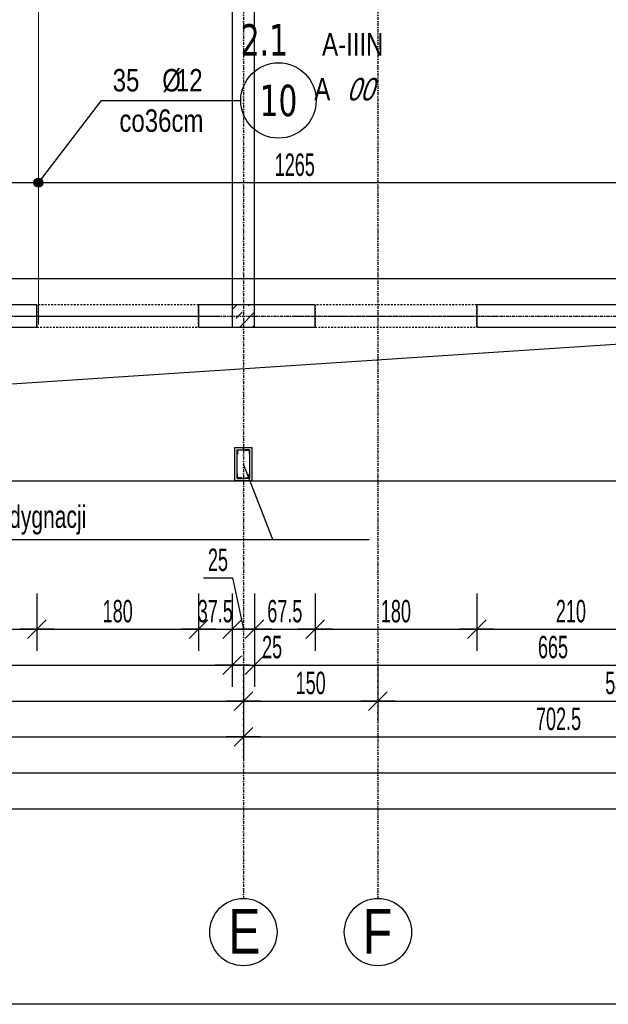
# Model space of a CAD drawing. Header units: millimetres. Extents: x 7622 to 25843, y -22705 to -15125.
# Tile 27 of 45: x 13667 to 14323, y -18421 to -17324. Entities that reach past the tile are written whole.
import ezdxf
from ezdxf.enums import TextEntityAlignment as Align

# ---------------------------------------------------------------- set-up
doc = ezdxf.new("R2010")
doc.units = ezdxf.units.MM
doc.header["$LTSCALE"] = 10
doc.linetypes.add('MO', pattern=[0.7, 0.35, -0.17, 0.01, -0.17])
doc.linetypes.add('MP', pattern=[0.36, 0.2, -0.16])
doc.layers.add('BA_obw', color=230, linetype='Continuous', plot=False)
doc.layers.add('BZ_pom', color=6, linetype='Continuous', plot=False)
for name, color, linetype in [('BA_prg', 3, 'Continuous'), ('BA_szr', 1, 'Continuous'), ('BA_wym', 1, 'Continuous'), ('BD_lpm', 1, 'MP'), ('BD_osm', 1, 'MO'), ('BD_txs', 2, 'Continuous'), ('BD_wic', 1, 'Continuous'), ('BD_wig', 3, 'Continuous'), ('BZ_odn', 1, 'Continuous'), ('BZ_opi1', 7, 'Continuous'), ('BZ_opi2', 4, 'Continuous'), ('BZ_P_wid', 3, 'Continuous'), ('BZ_txs', 2, 'Continuous'), ('BZ_wym', 1, 'Continuous')]:
    doc.layers.add(name, color=color, linetype=linetype)
doc.styles.add('BIKTBG', font='tahoma.ttf', dxfattribs={"width": 0.85})
doc.styles.add('BIKTS', font='bikromsw.shx', dxfattribs={"width": 0.8})
doc.styles.add('BIKWYM', font='bikromsw.shx', dxfattribs={"width": 0.6})
doc.dimstyles.new('BA_KR_100_cm', dxfattribs={"dimtxt": 25, "dimasz": 1.666667, "dimexe": 24, "dimexo": 0, "dimgap": 0, "dimtad": 0, "dimdec": 1, "dimrnd": 0.5, "dimzin": 9, "dimdsep": 46, "dimtxsty": 'BIKWYM', "dimblk": 'WYM-KR', "dimcen": 0, "dimdle": 20, "dimclrd": 256, "dimclre": 256, "dimclrt": 2, "dimadec": 0, "dimazin": 0, "dimtfac": 0.033333, "dimtdec": 1, "dimtmove": 0, "dimatfit": 3, "dimldrblk": 'WYM-KR', "dimfxl": 25, "dimfxlon": 1, "dimtvp": 0.8, "dimtolj": 1, "dimarcsym": 0})
doc.dimstyles.new('BZ_KP_100_cm', dxfattribs={"dimtxt": 25, "dimasz": 1.666667, "dimexe": 24, "dimexo": 0, "dimgap": 0, "dimtad": 0, "dimdec": 1, "dimrnd": 0.5, "dimzin": 9, "dimdsep": 46, "dimtxsty": 'BIKWYM', "dimblk": 'WYM-KR', "dimblk1": 'WYM-KP', "dimblk2": 'WYM-KP', "dimsah": 1, "dimcen": 0, "dimdle": 20, "dimclrd": 256, "dimclre": 256, "dimclrt": 7, "dimadec": 0, "dimazin": 0, "dimtfac": 0.033333, "dimtdec": 1, "dimtmove": 0, "dimatfit": 3, "dimldrblk": 'WYM-KP', "dimfxl": 1, "dimtvp": 0.8, "dimtolj": 1, "dimarcsym": 0})
doc.dimstyles.new('BZ_ST_100_cm', dxfattribs={"dimtxt": 25, "dimasz": 1.666667, "dimexe": 24, "dimexo": 0, "dimgap": 0, "dimtad": 0, "dimdec": 1, "dimrnd": 0.5, "dimdsep": 46, "dimtxsty": 'BIKWYM', "dimblk": 'WYM-ST', "dimcen": 0, "dimdle": 20, "dimclrd": 256, "dimclre": 256, "dimclrt": 7, "dimadec": 0, "dimazin": 0, "dimtfac": 0.033333, "dimtdec": 1, "dimtix": 1, "dimtmove": 2, "dimatfit": 3, "dimldrblk": 'WYM-ST', "dimfxl": 25, "dimfxlon": 1, "dimtvp": 0.8, "dimtolj": 1, "dimtzin": 0, "dimarcsym": 0})

# ---------------------------------------------------------------- blocks, each defined once
blk = doc.blocks.new('WYM-ST')
blk.add_hatch(color=256).paths.add_polyline_path([(-13, 2.88), (0, 0), (-13, -2.88)])
blk.add_lwpolyline([(0, 0), (-13, 2.88), (-13, -2.88), (0, 0)])
blk = doc.blocks.new('*D195')
at = {"layer": 'BA_wym', "lineweight": -2}
for p, q in [((13328.6, -17480.4), (13328.6, -17529.4)), ((14593.6, -17480.4), (14593.6, -17529.4)), ((14591.9, -17505.4), (13330.3, -17505.4))]:
    blk.add_line(p, q, dxfattribs=at)
at = {"layer": 'Defpoints', "color": 0}
for p in [(13328.6, -16344.3), (14593.6, -16588.8), (13328.6, -17505.4)]:
    blk.add_point(p, dxfattribs=at)
at = {"layer": 'BA_wym', "lineweight": -2, "xscale": 1.666666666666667, "yscale": 1.666666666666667, "zscale": 1.666666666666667, "rotation": 180}
blk.add_blockref('WYM-ST', (13328.6, -17505.4), dxfattribs=at)
at = {"layer": 'BA_wym', "lineweight": -2, "xscale": 1.666666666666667, "yscale": 1.666666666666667, "zscale": 1.666666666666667}
blk.add_blockref('WYM-ST', (14593.6, -17505.4), dxfattribs=at)
at = {"layer": 'BA_wym', "color": 7, "insert": (13973.4, -17485.4), "char_height": 25, "attachment_point": 5, "style": 'BIKWYM'}
blk.add_mtext('\\A1;1265', dxfattribs=at)
blk = doc.blocks.new('WYM-KR')
at = {"linetype": 'ByBlock'}
blk.add_line((11.52, 0), (-11.52, 0), dxfattribs=at)
at = {"color": 7, "linetype": 'ByBlock'}
blk.add_line((6.24, 6.24), (-6.24, -6.24), dxfattribs=at)
blk = doc.blocks.new('*D272')
at = {"layer": 'BA_wym', "lineweight": -2}
for p, q in [((13556.1, -17962.8), (13556.1, -18026.8)), ((13686.1, -17962.8), (13686.1, -18026.8)), ((13557.8, -18002.8), (13684.4, -18002.8))]:
    blk.add_line(p, q, dxfattribs=at)
at = {"layer": 'Defpoints', "color": 0}
for p in [(13556.1, -17666.3), (13686.1, -17666.3), (13686.1, -18002.8)]:
    blk.add_point(p, dxfattribs=at)
at = {"layer": 'BA_wym', "lineweight": -2, "xscale": 1.666666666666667, "yscale": 1.666666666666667, "zscale": 1.666666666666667, "rotation": 180}
blk.add_blockref('WYM-KR', (13556.1, -18002.8), dxfattribs=at)
at = {"layer": 'BA_wym', "lineweight": -2, "xscale": 1.666666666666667, "yscale": 1.666666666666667, "zscale": 1.666666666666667}
blk.add_blockref('WYM-KR', (13686.1, -18002.8), dxfattribs=at)
at = {"layer": 'BA_wym', "color": 2, "insert": (13621.1, -17982.8), "char_height": 25, "attachment_point": 5, "style": 'BIKWYM'}
blk.add_mtext('\\A1;130', dxfattribs=at)
blk = doc.blocks.new('*D273')
at = {"layer": 'BA_wym', "lineweight": -2}
for p, q in [((13686.1, -17962.8), (13686.1, -18026.8)), ((13866.1, -17962.8), (13866.1, -18026.8)), ((13687.8, -18002.8), (13864.4, -18002.8))]:
    blk.add_line(p, q, dxfattribs=at)
at = {"layer": 'Defpoints', "color": 0}
for p in [(13686.1, -17666.3), (13866.1, -17666.3), (13866.1, -18002.8)]:
    blk.add_point(p, dxfattribs=at)
at = {"layer": 'BA_wym', "lineweight": -2, "xscale": 1.666666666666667, "yscale": 1.666666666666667, "zscale": 1.666666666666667, "rotation": 180}
blk.add_blockref('WYM-KR', (13686.1, -18002.8), dxfattribs=at)
at = {"layer": 'BA_wym', "lineweight": -2, "xscale": 1.666666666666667, "yscale": 1.666666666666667, "zscale": 1.666666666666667}
blk.add_blockref('WYM-KR', (13866.1, -18002.8), dxfattribs=at)
at = {"layer": 'BA_wym', "color": 2, "insert": (13776.1, -17982.8), "char_height": 25, "attachment_point": 5, "style": 'BIKWYM'}
blk.add_mtext('\\A1;180', dxfattribs=at)
blk = doc.blocks.new('*D274')
at = {"layer": 'BA_wym', "lineweight": -2}
for p, q in [((13866.1, -17962.8), (13866.1, -18026.8)), ((13903.6, -17962.8), (13903.6, -18026.8)), ((13864.4, -18002.8), (13862.8, -18002.8)), ((13866.1, -18002.8), (13903.6, -18002.8)), ((13905.3, -18002.8), (13906.9, -18002.8))]:
    blk.add_line(p, q, dxfattribs=at)
at = {"layer": 'Defpoints', "color": 0}
for p in [(13866.1, -17666.3), (13903.6, -17665), (13903.6, -18002.8)]:
    blk.add_point(p, dxfattribs=at)
at = {"layer": 'BA_wym', "lineweight": -2, "xscale": 1.666666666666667, "yscale": 1.666666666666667, "zscale": 1.666666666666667}
blk.add_blockref('WYM-KR', (13866.1, -18002.8), dxfattribs=at)
at = {"layer": 'BA_wym', "lineweight": -2, "xscale": 1.666666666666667, "yscale": 1.666666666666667, "zscale": 1.666666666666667, "rotation": 180}
blk.add_blockref('WYM-KR', (13903.6, -18002.8), dxfattribs=at)
at = {"layer": 'BA_wym', "color": 2, "insert": (13884.8, -17982.8), "char_height": 25, "attachment_point": 5, "style": 'BIKWYM'}
blk.add_mtext('\\A1;37.5', dxfattribs=at)
blk = doc.blocks.new('*D275')
at = {"layer": 'BA_wym', "lineweight": -2}
for p, q in [((13871.6, -17945.6), (13904, -17945.6)), ((13904, -17945.6), (13916.1, -18002.8)), ((13903.6, -17962.8), (13903.6, -18026.8)), ((13928.6, -17962.8), (13928.6, -18026.8)), ((13905.3, -18002.8), (13926.9, -18002.8))]:
    blk.add_line(p, q, dxfattribs=at)
at = {"layer": 'Defpoints', "color": 0}
for p in [(13903.6, -17665), (13928.6, -17666.3), (13928.6, -18002.8)]:
    blk.add_point(p, dxfattribs=at)
at = {"layer": 'BA_wym', "lineweight": -2, "xscale": 1.666666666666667, "yscale": 1.666666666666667, "zscale": 1.666666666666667, "rotation": 180}
blk.add_blockref('WYM-KR', (13903.6, -18002.8), dxfattribs=at)
at = {"layer": 'BA_wym', "lineweight": -2, "xscale": 1.666666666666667, "yscale": 1.666666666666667, "zscale": 1.666666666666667}
blk.add_blockref('WYM-KR', (13928.6, -18002.8), dxfattribs=at)
at = {"layer": 'BA_wym', "color": 2, "insert": (13887.8, -17925.6), "char_height": 25, "attachment_point": 5, "style": 'BIKWYM'}
blk.add_mtext('\\A1;25', dxfattribs=at)
blk = doc.blocks.new('*D276')
at = {"layer": 'BA_wym', "lineweight": -2}
for p, q in [((13928.6, -17962.8), (13928.6, -18026.8)), ((13996.1, -17962.8), (13996.1, -18026.8)), ((13930.3, -18002.8), (13994.4, -18002.8))]:
    blk.add_line(p, q, dxfattribs=at)
at = {"layer": 'Defpoints', "color": 0}
for p in [(13928.6, -17666.3), (13996.1, -17666.3), (13996.1, -18002.8)]:
    blk.add_point(p, dxfattribs=at)
at = {"layer": 'BA_wym', "lineweight": -2, "xscale": 1.666666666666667, "yscale": 1.666666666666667, "zscale": 1.666666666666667, "rotation": 180}
blk.add_blockref('WYM-KR', (13928.6, -18002.8), dxfattribs=at)
at = {"layer": 'BA_wym', "lineweight": -2, "xscale": 1.666666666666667, "yscale": 1.666666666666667, "zscale": 1.666666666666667}
blk.add_blockref('WYM-KR', (13996.1, -18002.8), dxfattribs=at)
at = {"layer": 'BA_wym', "color": 2, "insert": (13962.3, -17982.8), "char_height": 25, "attachment_point": 5, "style": 'BIKWYM'}
blk.add_mtext('\\A1;67.5', dxfattribs=at)
blk = doc.blocks.new('*D277')
at = {"layer": 'BA_wym', "lineweight": -2}
for p, q in [((13996.1, -17962.8), (13996.1, -18026.8)), ((14176.1, -17962.8), (14176.1, -18026.8)), ((13997.8, -18002.8), (14174.4, -18002.8))]:
    blk.add_line(p, q, dxfattribs=at)
at = {"layer": 'Defpoints', "color": 0}
for p in [(13996.1, -17666.3), (14176.1, -17666.3), (14176.1, -18002.8)]:
    blk.add_point(p, dxfattribs=at)
at = {"layer": 'BA_wym', "lineweight": -2, "xscale": 1.666666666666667, "yscale": 1.666666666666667, "zscale": 1.666666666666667, "rotation": 180}
blk.add_blockref('WYM-KR', (13996.1, -18002.8), dxfattribs=at)
at = {"layer": 'BA_wym', "lineweight": -2, "xscale": 1.666666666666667, "yscale": 1.666666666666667, "zscale": 1.666666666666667}
blk.add_blockref('WYM-KR', (14176.1, -18002.8), dxfattribs=at)
at = {"layer": 'BA_wym', "color": 2, "insert": (14086.1, -17982.8), "char_height": 25, "attachment_point": 5, "style": 'BIKWYM'}
blk.add_mtext('\\A1;180', dxfattribs=at)
blk = doc.blocks.new('*D278')
at = {"layer": 'BA_wym', "lineweight": -2}
for p, q in [((14176.1, -17962.8), (14176.1, -18026.8)), ((14386.1, -17962.8), (14386.1, -18026.8)), ((14177.8, -18002.8), (14384.4, -18002.8))]:
    blk.add_line(p, q, dxfattribs=at)
at = {"layer": 'Defpoints', "color": 0}
for p in [(14176.1, -17666.3), (14386.1, -17666.3), (14386.1, -18002.8)]:
    blk.add_point(p, dxfattribs=at)
at = {"layer": 'BA_wym', "lineweight": -2, "xscale": 1.666666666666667, "yscale": 1.666666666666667, "zscale": 1.666666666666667, "rotation": 180}
blk.add_blockref('WYM-KR', (14176.1, -18002.8), dxfattribs=at)
at = {"layer": 'BA_wym', "lineweight": -2, "xscale": 1.666666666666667, "yscale": 1.666666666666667, "zscale": 1.666666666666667}
blk.add_blockref('WYM-KR', (14386.1, -18002.8), dxfattribs=at)
at = {"layer": 'BA_wym', "color": 2, "insert": (14281.1, -17982.8), "char_height": 25, "attachment_point": 5, "style": 'BIKWYM'}
blk.add_mtext('\\A1;210', dxfattribs=at)
blk = doc.blocks.new('*D287')
at = {"layer": 'BA_wym', "lineweight": -2}
for p, q in [((13328.6, -18002.8), (13328.6, -18066.8)), ((13903.6, -18002.8), (13903.6, -18066.8)), ((13330.3, -18042.8), (13901.9, -18042.8))]:
    blk.add_line(p, q, dxfattribs=at)
at = {"layer": 'Defpoints', "color": 0}
for p in [(13328.6, -17641.3), (13903.6, -17641.3), (13903.6, -18042.8)]:
    blk.add_point(p, dxfattribs=at)
at = {"layer": 'BA_wym', "lineweight": -2, "xscale": 1.666666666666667, "yscale": 1.666666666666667, "zscale": 1.666666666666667, "rotation": 180}
blk.add_blockref('WYM-KR', (13328.6, -18042.8), dxfattribs=at)
at = {"layer": 'BA_wym', "lineweight": -2, "xscale": 1.666666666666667, "yscale": 1.666666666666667, "zscale": 1.666666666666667}
blk.add_blockref('WYM-KR', (13903.6, -18042.8), dxfattribs=at)
at = {"layer": 'BA_wym', "color": 2, "insert": (13616.1, -18022.8), "char_height": 25, "attachment_point": 5, "style": 'BIKWYM'}
blk.add_mtext('\\A1;575', dxfattribs=at)
blk = doc.blocks.new('*D288')
at = {"layer": 'BA_wym', "lineweight": -2}
for p, q in [((13903.6, -18002.8), (13903.6, -18066.8)), ((13928.6, -18002.8), (13928.6, -18066.8)), ((13901.9, -18042.8), (13900.3, -18042.8)), ((13903.6, -18042.8), (13928.6, -18042.8)), ((13930.3, -18042.8), (13964.3, -18042.8))]:
    blk.add_line(p, q, dxfattribs=at)
at = {"layer": 'Defpoints', "color": 0}
for p in [(13903.6, -17641.3), (13928.6, -17641.3), (13928.6, -18042.8)]:
    blk.add_point(p, dxfattribs=at)
at = {"layer": 'BA_wym', "lineweight": -2, "xscale": 1.666666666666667, "yscale": 1.666666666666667, "zscale": 1.666666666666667}
blk.add_blockref('WYM-KR', (13903.6, -18042.8), dxfattribs=at)
at = {"layer": 'BA_wym', "lineweight": -2, "xscale": 1.666666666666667, "yscale": 1.666666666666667, "zscale": 1.666666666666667, "rotation": 180}
blk.add_blockref('WYM-KR', (13928.6, -18042.8), dxfattribs=at)
at = {"layer": 'BA_wym', "color": 2, "insert": (13948.1, -18022.8), "char_height": 25, "attachment_point": 5, "style": 'BIKWYM'}
blk.add_mtext('\\A1;25', dxfattribs=at)
blk = doc.blocks.new('*D289')
at = {"layer": 'BA_wym', "lineweight": -2}
for p, q in [((13928.6, -18002.8), (13928.6, -18066.8)), ((14593.6, -18002.8), (14593.6, -18066.8)), ((13930.3, -18042.8), (14591.9, -18042.8))]:
    blk.add_line(p, q, dxfattribs=at)
at = {"layer": 'Defpoints', "color": 0}
for p in [(13928.6, -17641.3), (14593.6, -17837.3), (14593.6, -18042.8)]:
    blk.add_point(p, dxfattribs=at)
at = {"layer": 'BA_wym', "lineweight": -2, "xscale": 1.666666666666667, "yscale": 1.666666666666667, "zscale": 1.666666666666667, "rotation": 180}
blk.add_blockref('WYM-KR', (13928.6, -18042.8), dxfattribs=at)
at = {"layer": 'BA_wym', "lineweight": -2, "xscale": 1.666666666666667, "yscale": 1.666666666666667, "zscale": 1.666666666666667}
blk.add_blockref('WYM-KR', (14593.6, -18042.8), dxfattribs=at)
at = {"layer": 'BA_wym', "color": 2, "insert": (14261.1, -18022.8), "char_height": 25, "attachment_point": 5, "style": 'BIKWYM'}
blk.add_mtext('\\A1;665', dxfattribs=at)
blk = doc.blocks.new('*D295')
at = {"layer": 'BA_wym', "lineweight": -2}
for p, q in [((13316.1, -18042.8), (13316.1, -18106.8)), ((13916.1, -18042.8), (13916.1, -18106.8)), ((13317.8, -18082.8), (13914.4, -18082.8))]:
    blk.add_line(p, q, dxfattribs=at)
at = {"layer": 'Defpoints', "color": 0}
for p in [(13316.1, -17666.3), (13916.1, -17666.3), (13916.1, -18082.8)]:
    blk.add_point(p, dxfattribs=at)
at = {"layer": 'BA_wym', "lineweight": -2, "xscale": 1.666666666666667, "yscale": 1.666666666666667, "zscale": 1.666666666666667, "rotation": 180}
blk.add_blockref('WYM-KR', (13316.1, -18082.8), dxfattribs=at)
at = {"layer": 'BA_wym', "lineweight": -2, "xscale": 1.666666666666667, "yscale": 1.666666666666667, "zscale": 1.666666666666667}
blk.add_blockref('WYM-KR', (13916.1, -18082.8), dxfattribs=at)
at = {"layer": 'BA_wym', "color": 2, "insert": (13616.1, -18062.8), "char_height": 25, "attachment_point": 5, "style": 'BIKWYM'}
blk.add_mtext('\\A1;600', dxfattribs=at)
blk = doc.blocks.new('*D296')
at = {"layer": 'BA_wym', "lineweight": -2}
for p, q in [((13916.1, -18042.8), (13916.1, -18106.8)), ((14066.1, -18042.8), (14066.1, -18106.8)), ((13917.8, -18082.8), (14064.4, -18082.8))]:
    blk.add_line(p, q, dxfattribs=at)
at = {"layer": 'Defpoints', "color": 0}
for p in [(14066.1, -17560.7), (13916.1, -17666.3), (14066.1, -18082.8)]:
    blk.add_point(p, dxfattribs=at)
at = {"layer": 'BA_wym', "lineweight": -2, "xscale": 1.666666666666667, "yscale": 1.666666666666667, "zscale": 1.666666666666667, "rotation": 180}
blk.add_blockref('WYM-KR', (13916.1, -18082.8), dxfattribs=at)
at = {"layer": 'BA_wym', "lineweight": -2, "xscale": 1.666666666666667, "yscale": 1.666666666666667, "zscale": 1.666666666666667}
blk.add_blockref('WYM-KR', (14066.1, -18082.8), dxfattribs=at)
at = {"layer": 'BA_wym', "color": 2, "insert": (13991.1, -18062.8), "char_height": 25, "attachment_point": 5, "style": 'BIKWYM'}
blk.add_mtext('\\A1;150', dxfattribs=at)
blk = doc.blocks.new('*D297')
at = {"layer": 'BA_wym', "lineweight": -2}
for p, q in [((14066.1, -18042.8), (14066.1, -18106.8)), ((14606.1, -18042.8), (14606.1, -18106.8)), ((14067.8, -18082.8), (14604.4, -18082.8))]:
    blk.add_line(p, q, dxfattribs=at)
at = {"layer": 'Defpoints', "color": 0}
for p in [(14066.1, -17666.5), (14606.1, -17670.5), (14606.1, -18082.8)]:
    blk.add_point(p, dxfattribs=at)
at = {"layer": 'BA_wym', "lineweight": -2, "xscale": 1.666666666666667, "yscale": 1.666666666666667, "zscale": 1.666666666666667, "rotation": 180}
blk.add_blockref('WYM-KR', (14066.1, -18082.8), dxfattribs=at)
at = {"layer": 'BA_wym', "lineweight": -2, "xscale": 1.666666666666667, "yscale": 1.666666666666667, "zscale": 1.666666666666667}
blk.add_blockref('WYM-KR', (14606.1, -18082.8), dxfattribs=at)
at = {"layer": 'BA_wym', "color": 2, "insert": (14336.1, -18062.8), "char_height": 25, "attachment_point": 5, "style": 'BIKWYM'}
blk.add_mtext('\\A1;540', dxfattribs=at)
blk = doc.blocks.new('*D301')
at = {"layer": 'BA_wym', "lineweight": -2}
for p, q in [((13316.1, -18082.8), (13316.1, -18146.8)), ((13916.1, -18082.8), (13916.1, -18146.8)), ((13317.8, -18122.8), (13914.4, -18122.8))]:
    blk.add_line(p, q, dxfattribs=at)
at = {"layer": 'Defpoints', "color": 0}
for p in [(13316.1, -17688.4), (13916.1, -17800.3), (13916.1, -18122.8)]:
    blk.add_point(p, dxfattribs=at)
at = {"layer": 'BA_wym', "lineweight": -2, "xscale": 1.666666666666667, "yscale": 1.666666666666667, "zscale": 1.666666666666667, "rotation": 180}
blk.add_blockref('WYM-KR', (13316.1, -18122.8), dxfattribs=at)
at = {"layer": 'BA_wym', "lineweight": -2, "xscale": 1.666666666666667, "yscale": 1.666666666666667, "zscale": 1.666666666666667}
blk.add_blockref('WYM-KR', (13916.1, -18122.8), dxfattribs=at)
at = {"layer": 'BA_wym', "color": 2, "insert": (13616.1, -18102.8), "char_height": 25, "attachment_point": 5, "style": 'BIKWYM'}
blk.add_mtext('\\A1;600', dxfattribs=at)
blk = doc.blocks.new('*D302')
at = {"layer": 'BA_wym', "lineweight": -2}
for p, q in [((13916.1, -18082.8), (13916.1, -18146.8)), ((14618.6, -18082.8), (14618.6, -18146.8)), ((13917.8, -18122.8), (14616.9, -18122.8))]:
    blk.add_line(p, q, dxfattribs=at)
at = {"layer": 'Defpoints', "color": 0}
for p in [(13916.1, -17800.3), (14618.6, -17837.3), (14618.6, -18122.8)]:
    blk.add_point(p, dxfattribs=at)
at = {"layer": 'BA_wym', "lineweight": -2, "xscale": 1.666666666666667, "yscale": 1.666666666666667, "zscale": 1.666666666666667, "rotation": 180}
blk.add_blockref('WYM-KR', (13916.1, -18122.8), dxfattribs=at)
at = {"layer": 'BA_wym', "lineweight": -2, "xscale": 1.666666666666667, "yscale": 1.666666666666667, "zscale": 1.666666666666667}
blk.add_blockref('WYM-KR', (14618.6, -18122.8), dxfattribs=at)
at = {"layer": 'BA_wym', "color": 2, "insert": (14267.3, -18102.8), "char_height": 25, "attachment_point": 5, "style": 'BIKWYM'}
blk.add_mtext('\\A1;702.5', dxfattribs=at)
blk = doc.blocks.new('*D304')
at = {"layer": 'BA_wym', "lineweight": -2}
for p, q in [((12038.6, -18122.8), (12038.6, -18186.8)), ((14593.6, -18122.8), (14593.6, -18186.8)), ((12040.3, -18162.8), (14591.9, -18162.8))]:
    blk.add_line(p, q, dxfattribs=at)
at = {"layer": 'Defpoints', "color": 0}
for p in [(12038.6, -17837.3), (14593.6, -17837.3), (14593.6, -18162.8)]:
    blk.add_point(p, dxfattribs=at)
at = {"layer": 'BA_wym', "lineweight": -2, "xscale": 1.666666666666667, "yscale": 1.666666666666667, "zscale": 1.666666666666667, "rotation": 180}
blk.add_blockref('WYM-KR', (12038.6, -18162.8), dxfattribs=at)
at = {"layer": 'BA_wym', "lineweight": -2, "xscale": 1.666666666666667, "yscale": 1.666666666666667, "zscale": 1.666666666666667}
blk.add_blockref('WYM-KR', (14593.6, -18162.8), dxfattribs=at)
at = {"layer": 'BA_wym', "color": 2, "insert": (13316.1, -18142.8), "char_height": 25, "attachment_point": 5, "style": 'BIKWYM'}
blk.add_mtext('\\A1;2555', dxfattribs=at)
blk = doc.blocks.new('*D306')
at = {"layer": 'BA_wym', "lineweight": -2}
for p, q in [((12013.6, -18162.8), (12013.6, -18226.8)), ((14618.6, -18162.8), (14618.6, -18226.8)), ((12015.3, -18202.8), (14616.9, -18202.8))]:
    blk.add_line(p, q, dxfattribs=at)
at = {"layer": 'Defpoints', "color": 0}
for p in [(12013.6, -17837.3), (14618.6, -17837.3), (14618.6, -18202.8)]:
    blk.add_point(p, dxfattribs=at)
at = {"layer": 'BA_wym', "lineweight": -2, "xscale": 1.666666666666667, "yscale": 1.666666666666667, "zscale": 1.666666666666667, "rotation": 180}
blk.add_blockref('WYM-KR', (12013.6, -18202.8), dxfattribs=at)
at = {"layer": 'BA_wym', "lineweight": -2, "xscale": 1.666666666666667, "yscale": 1.666666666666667, "zscale": 1.666666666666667}
blk.add_blockref('WYM-KR', (14618.6, -18202.8), dxfattribs=at)
at = {"layer": 'BA_wym', "color": 2, "insert": (13316.1, -18182.8), "char_height": 25, "attachment_point": 5, "style": 'BIKWYM'}
blk.add_mtext('\\A1;2605', dxfattribs=at)
blk = doc.blocks.new('WYM-KP')
blk.add_hatch(color=256).paths.add_polyline_path([(3, 0, 1), (-3, 0, 1)])
blk.add_circle((0, 0), 3)
blk = doc.blocks.new('bik_BlkOpPret', base_point=(1524.5, 7050.3))
at = {"layer": 'BZ_opi1', "style": 'BIKTS', "width": 0.6}
for tag, p in [('SZTUK', (1533.8, 7057.8)), ('PRZEDR_FI', (1554.7, 7057.8)), ('PRZEKROJ', (1563.3, 7057.8)), ('DLUGOSC', (1568.6, 7024)), ('PRZEDR_L', (1533.8, 7024)), ('UWAGA', (1533.8, 6997.8))]:
    blk.add_attdef(tag, p, '', height=18.8, dxfattribs=at)
at = {"layer": 'BZ_opi2', "style": 'BIKTBG', "width": 0.6}
blk.add_attdef('NUMER', text='', height=26.2, dxfattribs=at).set_placement((1620.8, 7050.3), align=Align.MIDDLE_CENTER)
at = {"layer": 'BZ_pom', "width": 0.6}
for tag, p, height, style in [('POZYCJA', (1589.3, 7087.8), 26.2, 'BIKTBG'), ('GATUNEK', (1630.2, 7087.8), 18.8, 'BIKTS'), ('METODA_L', (1639.1, 7050.3), 18.8, 'BIKTS'), ('EURO_KOD', (1663.7, 7050.3), 18.8, 'BIKTS')]:
    blk.add_attdef(tag, p, '', height=height, dxfattribs=dict(at, style=style))
at = {"layer": 'BZ_wym', "width": 0.6}
for tag, p, height, style, flags in [('PRZEDR_NR', (1533.8, 6969.6), 26.2, 'BIKTBG', 1), ('PRZEDR_SZT', (1533.8, 6941.5), 18.8, 'BIKTS', 1), ('TYP_PRETA', (1533.8, 6913.4), 18.8, 'BIKTS', 3), ('EURO_KOD_SEGMENTY', (1567.6, 6885.3), 18.8, 'BIKTS', 3), ('HAK_1', (1533.8, 6857.1), 18.8, 'BIKTS', 3), ('HAK_2', (1533.8, 6829), 18.8, 'BIKTS', 3), ('ID', (1533.8, 6800.9), 18.8, 'BIKTS', 3), ('ID_C', (1533.8, 6772.8), 18.8, 'BIKTS', 3), ('b_atr_0', (1533.8, 6744.6), 18.8, 'BIKTS', 3)]:
    blk.add_attdef(tag, p, '', height=height, dxfattribs=dict(at, style=style, flags=flags))
blk = doc.blocks.new('*D376')
at = {"layer": 'BA_wym', "lineweight": -2}
for p, q in [((12038.6, -17637.5), (12038.6, -17588.5)), ((14593.6, -17637.5), (14593.6, -17588.5)), ((14591.9, -17612.5), (12040.3, -17612.5))]:
    blk.add_line(p, q, dxfattribs=at)
at = {"layer": 'Defpoints', "color": 0}
for p in [(12038.6, -17612.5), (12038.6, -17641.3), (14593.6, -17641.3)]:
    blk.add_point(p, dxfattribs=at)
at = {"layer": 'BA_wym', "lineweight": -2, "xscale": 1.666666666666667, "yscale": 1.666666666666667, "zscale": 1.666666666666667, "rotation": 180}
blk.add_blockref('WYM-ST', (12038.6, -17612.5), dxfattribs=at)
at = {"layer": 'BA_wym', "lineweight": -2, "xscale": 1.666666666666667, "yscale": 1.666666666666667, "zscale": 1.666666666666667}
blk.add_blockref('WYM-ST', (14593.6, -17612.5), dxfattribs=at)
at = {"layer": 'BA_wym', "color": 7, "insert": (13373.7, -17592.5), "char_height": 25, "attachment_point": 5, "style": 'BIKWYM'}
blk.add_mtext('\\A1;2555', dxfattribs=at)

msp = doc.modelspace()

# ---------------------------------------------------------------- hatches: boundary and pattern name
at = {"layer": 'BA_szr'}
h = msp.add_hatch(dxfattribs=at)
h.set_pattern_fill('BIK_ZELBET', color=256, scale=100, angle=45, pattern_type=2)
h.set_pattern_definition([(45, (2289.82, -18710.161), (-14.142136, 14.142136), []), (45, (2282.75, -18703.09), (-14.142136, 14.142136), [10, -10])])
h.paths.add_polyline_path([(13903.6, -17666.31), (13928.6, -17666.31), (13928.6, -17641.31), (13903.6, -17641.31)])

# ---------------------------------------------------------------- linework, layer by layer
at = {"layer": 'BA_obw'}
msp.add_lwpolyline([(11523.38, -15125.37), (15730.92, -15125.37), (15730.92, -18420.68), (11523.38, -18420.68)], close=True, dxfattribs=at)
at = {"layer": 'BA_prg', "color": 8}
for points in [[(13909.1, -17802.81), (13914.1, -17802.81), (13914.1, -17803.06, -0.4142136), (13913.75, -17803.41), (13910.4, -17803.41, 0.4142136), (13909.7, -17804.11), (13909.7, -17807.46, -0.4142136), (13909.35, -17807.81), (13909.1, -17807.81)], [(13923.1, -17802.81), (13918.1, -17802.81), (13918.1, -17803.06, 0.4142136), (13918.45, -17803.41), (13921.8, -17803.41, -0.4142136), (13922.5, -17804.11), (13922.5, -17807.46, 0.4142136), (13922.85, -17807.81), (13923.1, -17807.81)], [(13909.1, -17834.81), (13914.1, -17834.81), (13914.1, -17834.56, 0.4142136), (13913.75, -17834.21), (13910.4, -17834.21, -0.4142136), (13909.7, -17833.51), (13909.7, -17830.16, 0.4142136), (13909.35, -17829.81), (13909.1, -17829.81)], [(13923.1, -17834.81), (13918.1, -17834.81), (13918.1, -17834.56, -0.4142136), (13918.45, -17834.21), (13921.8, -17834.21, 0.4142136), (13922.5, -17833.51), (13922.5, -17830.16, -0.4142136), (13922.85, -17829.81), (13923.1, -17829.81)]]:
    msp.add_lwpolyline(points, format="xyb", close=True, dxfattribs=at)
at = {"layer": 'BD_lpm'}
for points in [[(13686.1, -17666.31), (13866.1, -17666.31), (13866.1, -17641.31), (13686.1, -17641.31)], [(13996.09, -17666.31), (14176.09, -17666.31), (14176.09, -17641.31), (13996.09, -17641.31)]]:
    msp.add_lwpolyline(points, close=True, dxfattribs=at)
at = {"layer": 'BD_osm', "color": 5}
for p, q in [((13661.1, -17653.81), (13891.1, -17653.81)), ((13971.09, -17653.81), (14201.09, -17653.81))]:
    msp.add_line(p, q, dxfattribs=at)
at = {"layer": 'BD_osm'}
for points in [[(13916.1, -15430.31), (13916.1, -18302.76)], [(14066.1, -15430.31), (14066.1, -18302.76)], [(11653.6, -17653.81), (14978.6, -17653.81)]]:
    msp.add_lwpolyline(points, dxfattribs=at)
at = {"layer": 'BD_wic'}
for points in [[(12013.6, -17837.31), (14618.6, -17666.31)], [(12038.6, -17837.31), (14593.6, -17837.31)]]:
    msp.add_lwpolyline(points, dxfattribs=at)
at = {"layer": 'BD_wic', "color": 8}
for points in [[(13906.6, -17800.31), (13925.6, -17800.31), (13925.6, -17837.31), (13906.6, -17837.31)], [(13923.1, -17834.81), (13909.1, -17834.81), (13909.1, -17802.81), (13923.1, -17802.81)]]:
    msp.add_lwpolyline(points, close=True, dxfattribs=at)
at = {"layer": 'BD_wic'}
for centre in [(13916.1, -18340.26), (14066.1, -18340.26)]:
    msp.add_circle(centre, 37.5, dxfattribs=at)
at = {"layer": 'BD_wig'}
msp.add_lwpolyline([(13866.1, -17666.31), (13996.09, -17666.31), (13996.09, -17641.31), (13928.6, -17641.31), (13928.6, -16916.31), (13942.6, -16916.31), (13942.6, -16891.31), (13709.1, -16891.31), (13709.1, -16916.31), (13903.6, -16916.31), (13903.6, -17641.31), (13866.1, -17641.31), (13866.1, -17666.31)], dxfattribs=at)
for points in [[(13556.1, -17666.31), (13686.1, -17666.31), (13686.1, -17641.31), (13556.1, -17641.31)], [(13903.6, -17666.31), (13928.6, -17666.31), (13928.6, -17641.31), (13903.6, -17641.31)], [(14176.09, -17666.31), (14386.09, -17666.31), (14386.09, -17641.31), (14176.09, -17641.31)]]:
    msp.add_lwpolyline(points, close=True, dxfattribs=at)
at = {"layer": 'BZ_odn'}
msp.add_line((13948.91, -17902.76), (13916.1, -17818.81), dxfattribs=at)
msp.add_circle((13955.24, -17413.6), 42, dxfattribs=at)
at = {"layer": 'BZ_P_wid', "color": 3, "const_width": 1.2}
msp.add_lwpolyline([(13687.75, -17663.31), (13687.75, -17143.31)], dxfattribs=at)

# ---------------------------------------------------------------- block references
ref = msp.add_blockref('bik_BlkOpPret', (13758.01, -17413.6))
ref.add_attrib('NUMER', '10', dxfattribs={"layer": 'BZ_opi2', "height": 35, "style": 'BIKTBG', "width": 0.8}).set_placement((13955.24, -17413.6), align=Align.MIDDLE_CENTER)
ref.add_attrib('POZYCJA', '2.1', (13913.24, -17363.6), dxfattribs={"layer": 'BZ_pom', "height": 35, "style": 'BIKTBG', "width": 0.8})
ref.add_attrib('SZTUK', '35', (13770.51, -17403.6), dxfattribs={"layer": 'BZ_opi1', "height": 25, "style": 'BIKTS', "width": 0.8})
ref.add_attrib('GATUNEK', 'A-IIIN', (14003.83, -17363.6), dxfattribs={"layer": 'BZ_pom', "height": 25, "style": 'BIKTS', "width": 0.8})
ref.add_attrib('PRZEKROJ', '12', (13840.98, -17403.6), dxfattribs={"layer": 'BZ_opi1', "height": 25, "style": 'BIKTS', "width": 0.8})
ref.add_attrib('UWAGA', 'co36cm', (13778.01, -17448.6), dxfattribs={"layer": 'BZ_opi1', "height": 25, "style": 'BIKTS', "width": 0.8})
ref.add_attrib('METODA_L', 'A', (13995.15, -17413.6), dxfattribs={"layer": 'BZ_pom', "height": 25, "style": 'BIKTS', "width": 0.8})
ref.add_attrib('PRZEDR_FI', '%%c', (13825.74, -17403.6), dxfattribs={"layer": 'BZ_opi1', "height": 25, "style": 'BIKTS', "width": 0.8})
ref.add_attrib('EURO_KOD', '00', (14031.34, -17413.6), dxfattribs={"layer": 'BZ_pom', "height": 25, "style": 'BIKTS', "oblique": 18, "width": 0.8})

# ---------------------------------------------------------------- texts
at = {"layer": 'BD_txs', "style": 'BIKTS', "width": 0.8}
for s, p in [('E', (13899.29, -18364.33)), ('F', (14049.29, -18364.33))]:
    msp.add_text(s, height=50, dxfattribs=at).set_placement(p)
at = {"layer": 'BZ_txs', "insert": (12753.78, -17864.84), "char_height": 25, "width": 1484.2954, "attachment_point": 1, "style": 'BIKTS'}
msp.add_mtext('{\\W0.7;słupy dekoracyjne, stanowią część balustrady, nie przenoszą obciążeń z wyższych kondygnacji }', dxfattribs=at)

# ---------------------------------------------------------------- dimensions: what is measured, and where the dimension line sits
at = {"layer": 'BA_wym'}
for base, p1, p2, dimstyle, override, picture, middle in [((13328.6, -17505.38), (14593.6, -16588.81), (13328.6, -16344.31), 'BZ_ST_100_cm', {"dimrnd": 1, "dimblk": 'WYM-ST'}, '*D195', (13973.43, -17485.38)), ((12038.6, -17612.48), (14593.6, -17641.31), (12038.6, -17641.31), 'BZ_ST_100_cm', {"dimrnd": 1, "dimblk": 'WYM-ST'}, '*D376', (13373.66, -17592.48)), ((13903.6, -18002.76), (13866.1, -17666.31), (13903.6, -17664.96), 'BA_KR_100_cm', {"dimblk": 'WYM-KR', "dimatfit": 1, "dimfxl": 40}, '*D274', (13884.85, -18002.76)), ((13928.6, -18002.76), (13903.6, -17664.96), (13928.6, -17666.31), 'BA_KR_100_cm', {"dimtmove": 1, "dimatfit": 1, "dimfxl": 40}, '*D275', (13903.99, -17945.61))]:
    dim = msp.add_linear_dim(base=base, p1=p1, p2=p2, dimstyle=dimstyle, override=override, dxfattribs=at)
    dim.commit()
    dim.dimension.update_dxf_attribs({"geometry": picture, "text_midpoint": middle, "dimtype": 160})
for base, p1, p2, override, picture, middle in [((14066.1, -18082.76), (13916.1, -17666.31), (14066.1, -17560.74), {"dimtmove": 1, "dimatfit": 1, "dimfxl": 40}, '*D296', (13991.1, -18062.76)), ((13903.6, -18042.76), (13328.6, -17641.31), (13903.6, -17641.31), {"dimtmove": 1, "dimatfit": 1, "dimfxl": 40}, '*D287', (13616.1, -18022.76)), ((13928.6, -18042.76), (13903.6, -17641.31), (13928.6, -17641.31), {"dimblk": 'WYM-KR', "dimatfit": 1, "dimfxl": 40}, '*D288', (13948.12, -18022.76)), ((14593.6, -18042.76), (13928.6, -17641.31), (14593.6, -17837.31), {"dimtmove": 1, "dimatfit": 1, "dimfxl": 40}, '*D289', (14261.1, -18022.76)), ((13916.1, -18082.76), (13316.1, -17666.31), (13916.1, -17666.31), {"dimtmove": 1, "dimatfit": 1, "dimfxl": 40}, '*D295', (13616.1, -18062.76)), ((13686.1, -18002.76), (13556.1, -17666.31), (13686.1, -17666.31), {"dimtmove": 1, "dimatfit": 1, "dimfxl": 40}, '*D272', (13621.1, -17982.76)), ((13866.1, -18002.76), (13686.1, -17666.31), (13866.1, -17666.31), {"dimtmove": 1, "dimatfit": 1, "dimfxl": 40}, '*D273', (13776.1, -17982.76)), ((13996.09, -18002.76), (13928.6, -17666.31), (13996.09, -17666.31), {"dimtmove": 1, "dimatfit": 1, "dimfxl": 40}, '*D276', (13962.34, -17982.76)), ((14176.09, -18002.76), (13996.09, -17666.31), (14176.09, -17666.31), {"dimtmove": 1, "dimatfit": 1, "dimfxl": 40}, '*D277', (14086.09, -17982.76)), ((14606.1, -18082.76), (14066.1, -17666.51), (14606.1, -17670.48), {"dimtmove": 1, "dimatfit": 1, "dimfxl": 40}, '*D297', (14336.1, -18062.76)), ((14386.09, -18002.76), (14176.09, -17666.31), (14386.09, -17666.31), {"dimtmove": 1, "dimatfit": 1, "dimfxl": 40}, '*D278', (14281.09, -17982.76)), ((13916.1, -18122.76), (13316.1, -17688.41), (13916.1, -17800.31), {"dimtmove": 1, "dimatfit": 1, "dimfxl": 40}, '*D301', (13616.1, -18102.76)), ((14618.6, -18122.76), (13916.1, -17800.31), (14618.6, -17837.31), {"dimtmove": 1, "dimatfit": 1, "dimfxl": 40}, '*D302', (14267.35, -18102.76)), ((14618.6, -18202.76), (12013.6, -17837.31), (14618.6, -17837.31), {"dimatfit": 1, "dimfxl": 40}, '*D306', (13316.1, -18182.76)), ((14593.6, -18162.76), (12038.6, -17837.31), (14593.6, -17837.31), {"dimtmove": 1, "dimatfit": 1, "dimfxl": 40}, '*D304', (13316.1, -18142.76))]:
    dim = msp.add_linear_dim(base=base, p1=p1, p2=p2, dimstyle='BA_KR_100_cm', override=override, dxfattribs=at)
    dim.commit()
    dim.dimension.update_dxf_attribs({"geometry": picture, "text_midpoint": middle})

# ---------------------------------------------------------------- leaders
at = {"layer": 'BZ_odn'}
msp.add_leader([(13687.75, -17505.38), (13758.01, -17413.6), (13913.24, -17413.6)], dimstyle='BZ_KP_100_cm', dxfattribs=at)
at = {"layer": 'BZ_odn', "has_arrowhead": 0}
msp.add_leader([(12716.1, -17818.81), (12748.91, -17902.76), (14056.44, -17902.76)], dimstyle='BZ_ST_100_cm', dxfattribs=at)

doc.saveas('drawing.dxf')
